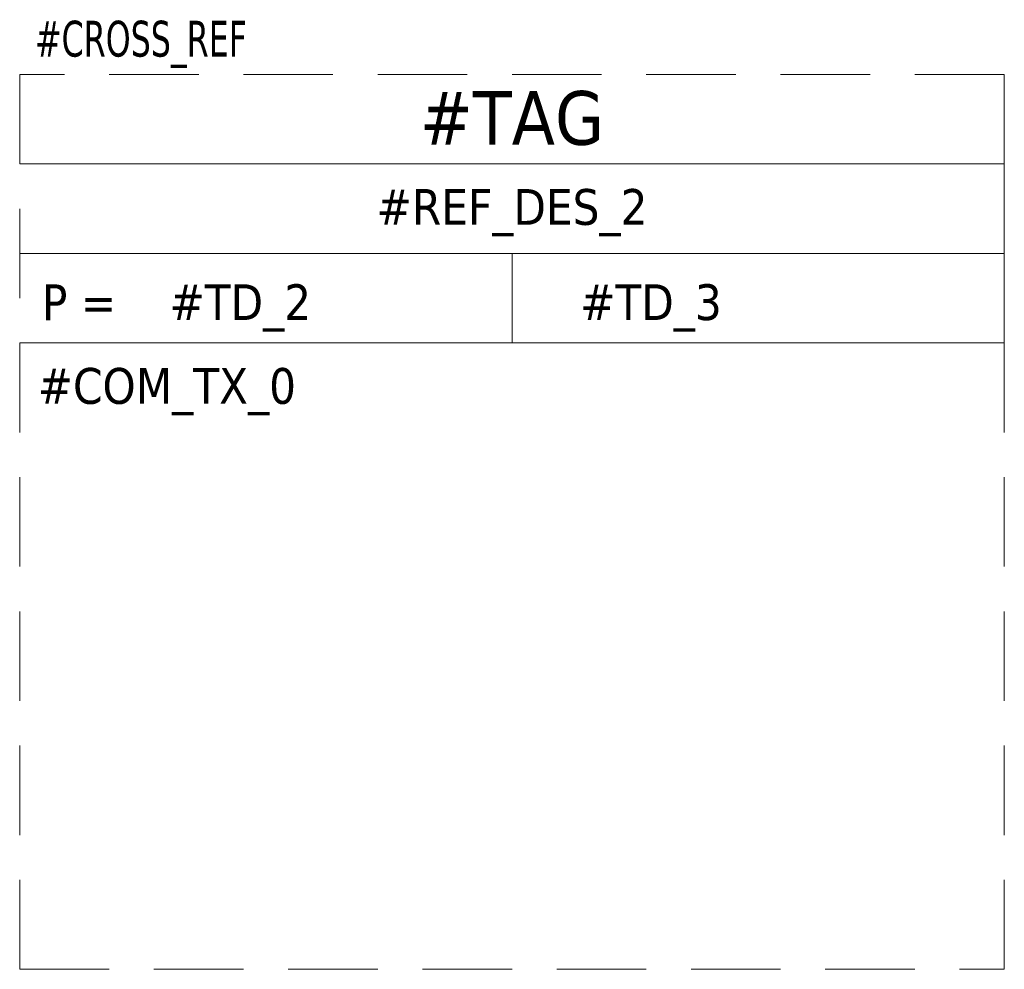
# Model space of a CAD drawing. Header units: millimetres. Extents: x 0 to 55, y -50 to 3.1.
import ezdxf
from ezdxf.enums import TextEntityAlignment as Align

# ---------------------------------------------------------------- set-up
doc = ezdxf.new("R2010")
doc.units = ezdxf.units.MM
doc.header["$LTSCALE"] = 10
doc.linetypes.add('CONTINU', pattern=[0])
doc.linetypes.add('INTERROMPU', pattern=[0.75, 0.5, -0.25])
doc.styles.add('TAHOMA_STANDARD', font='txt')

msp = doc.modelspace()

# ---------------------------------------------------------------- linework, layer by layer
at = {"lineweight": 20}
for p, q in [((55, 0), (55, -15)), ((27.5, -10), (27.5, -15))]:
    msp.add_line(p, q, dxfattribs=at)
at = {"linetype": 'Continuous', "lineweight": 20}
for p, q in [((0, -5), (55, -5)), ((55, -10), (0, -10)), ((55, -15), (0, -15))]:
    msp.add_line(p, q, dxfattribs=at)
at = {"linetype": 'INTERROMPU', "lineweight": 20}
msp.add_lwpolyline([(0, 0), (0, -50), (55, -50), (55, 0)], close=True, dxfattribs=at)

# ---------------------------------------------------------------- texts
at = {"lineweight": 20, "style": 'TAHOMA_STANDARD'}
msp.add_text('P = ', height=2, dxfattribs=at).set_placement((1.242, -13.729))
at = {"linetype": 'CONTINU', "style": 'TAHOMA_STANDARD', "width": 0.75}
msp.add_attdef('#CROSS_REF', text='', height=2, dxfattribs=at).set_placement((0.858, 0.402), align=Align.BOTTOM_LEFT)
at = {"lineweight": 20, "style": 'TAHOMA_STANDARD'}
for tag, height, p in [('#TAG', 3, (27.5, -4.826)), ('#REF_DES_2', 2, (27.5, -9))]:
    msp.add_attdef(tag, text='', height=height, dxfattribs=at).set_placement(p, align=Align.BOTTOM_CENTER)
for tag, p in [('#TD_2', (8.362, -14.321)), ('#TD_3', (31.303, -14.321)), ('#COM_TX_0', (1, -19))]:
    msp.add_attdef(tag, text='', height=2, dxfattribs=at).set_placement(p, align=Align.BOTTOM_LEFT)

doc.saveas('drawing.dxf')
